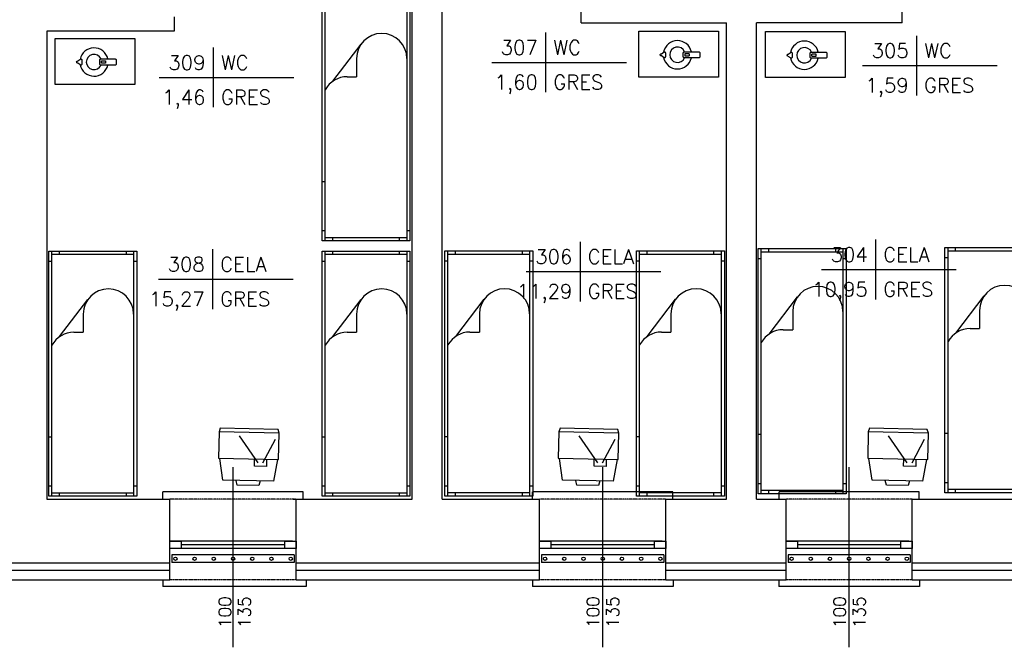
# Model space of a CAD drawing. Header units: millimetres. Extents: x 50026 to 146998, y 1038179 to 1573505.
# Tile 73 of 122: x 59942 to 60761, y 1046222 to 1046743. Entities that reach past the tile are written whole.
import ezdxf
from ezdxf.enums import TextEntityAlignment as Align

# ---------------------------------------------------------------- set-up
doc = ezdxf.new("R2010")
doc.units = ezdxf.units.MM
doc.header["$LTSCALE"] = 0.025
doc.linetypes.add('HIDDEN', pattern=[0.375, 0.25, -0.125])
for name, color, linetype in [('2D-MEBLE', 3, 'Continuous'), ('2D-WYMIARY', 2, 'Continuous'), ('kraty', 5, 'Continuous'), ('ocieplenie', 8, 'Continuous'), ('OKNA OPISY', 7, 'Continuous'), ('OKNO', 2, 'Continuous'), ('opis pomieszczen', 2, 'Continuous'), ('OTWORY', 3, 'Continuous'), ('parapet', 5, 'Continuous'), ('zA_okna opisy', 7, 'Continuous'), ('ściany', 5, 'Continuous')]:
    doc.layers.add(name, color=color, linetype=linetype)
doc.styles.add('ROMANS', font='romans.shx', dxfattribs={"width": 0.7})
doc.styles.add('STYLE1', font='romans.shx', dxfattribs={"height": 10})
doc.linetypes.add('BATTING', pattern='A,0.00254,-2.54,[134,ltypeshp.shx,S=2.54,R=0,X=-2.54,Y=0],-5.08,[134,ltypeshp.shx,S=2.54,R=180,X=2.54,Y=0],-2.54', length=10.16254)

# ---------------------------------------------------------------- blocks, each defined once
blk = doc.blocks.new('tabela-pow')
at = {"layer": '2D-WYMIARY', "ltscale": 10}
for p, q in [((0, 24.8), (0, -24.8)), ((-44.8, 0), (67.2, 0))]:
    blk.add_line(p, q, dxfattribs=at)
at = {"layer": '2D-WYMIARY', "ltscale": 10, "style": 'STYLE1', "width": 0.7}
for tag, p in [('NR', (-6.4, 6.4)), ('POW', (-6.4, -22.4))]:
    blk.add_attdef(tag, text='', height=16, rotation=360, dxfattribs=at).set_placement(p, align=Align.RIGHT)
for tag, p in [('NAZWA', (6.4, 6.4)), ('POSADZKA', (6.4, -22.4))]:
    blk.add_attdef(tag, p, '', height=16, rotation=360, dxfattribs=at)
blk = doc.blocks.new('łóżko')
at = {"layer": '2D-MEBLE', "color": 3}
for p, q in [((-113.91, 41.23), (81.09, 41.23)), ((-113.91, -28.77), (-113.91, 41.23)), ((-105.91, 38.73), (-105.91, 41.23)), ((73.09, 41.23), (73.09, 38.73)), ((81.09, 41.23), (81.09, -28.77)), ((-113.91, 38.73), (81.09, 38.73)), ((-113.91, 32.73), (-111.41, 32.73)), ((-111.41, -26.27), (-111.41, 38.73)), ((78.59, 38.73), (78.59, -26.27)), ((78.59, 32.73), (81.09, 32.73)), ((-63.84, -1.27), (-49.4, -1.27)), ((-49.4, -8.77), (-49.4, -1.27)), ((-111.41, -20.27), (-113.91, -20.27)), ((81.09, -20.27), (78.59, -20.27)), ((81.09, -26.27), (-113.91, -26.27)), ((81.09, -28.77), (-113.91, -28.77)), ((-105.91, -28.77), (-105.91, -26.27)), ((34.09, -26.27), (34.09, -28.77)), ((73.09, -26.27), (73.09, -28.77))]:
    blk.add_line(p, q, dxfattribs=at)
at = {"layer": '2D-MEBLE', "color": 3, "linetype": 'Continuous'}
blk.add_line((-45.87, -20.12), (-75.41, 2.41), dxfattribs=at)
for centre, start, end in [((-63.84, 18.73), 90, 270), ((-29.4, -8.77), 180, 241.04498)]:
    blk.add_arc(centre, 20, start, end, dxfattribs=at)
blk = doc.blocks.new('tv')
at = {"layer": '2D-MEBLE', "color": 3, "ltscale": 10}
for p, q in [((-11.04, 21.31), (6.32, 26.93)), ((6.32, 26.93), (25.64, -10.36)), ((-11.5, 22.2), (-31.04, 12.07)), ((11.5, -22.2), (-11.5, 22.2)), ((11.38, 17.16), (15.39, 18.11)), ((15.39, 18.11), (23.67, 2.13)), ((-31.04, 12.07), (-33.24, 9.8)), ((-33.24, 9.8), (-11.15, -32.81)), ((-31.04, 12.07), (-8.03, -32.32)), ((-2.86, 12.03), (-25.22, 11.71)), ((-1.02, 8.48), (-13.19, -15.85)), ((-6.9, 13.32), (-1.58, 16.08)), ((-1.58, 16.08), (3.03, 7.2)), ((3.03, 7.2), (-2.3, 4.44)), ((23.67, 2.13), (20.58, -0.6)), ((25.64, -10.36), (11.04, -21.31)), ((-8.03, -32.32), (11.5, -22.2)), ((-11.15, -32.81), (-8.03, -32.32))]:
    blk.add_line(p, q, dxfattribs=at)
blk = doc.blocks.new('czajnik')
at = {"layer": 'ściany', "color": 3, "ltscale": 50}
for points in [[(-13.45, 0.88), (-11.08, 2.57, -0.414214), (-10.08, 1.57), (-10.08, -1.57, -0.414214), (-11.08, -2.57), (-13.45, -0.97, -0.414214), (-14.45, 0.03), (-14.45, -0.12, -0.414214)], [(5.77, 2.57), (17.56, 2.57, -0.414214), (18.56, 1.57), (18.56, -1.57, -0.414214), (17.56, -2.57), (5.77, -2.57, -0.414214), (4.77, -1.57), (4.77, 1.57, -0.414214)], [(6.56, 1.08), (9.25, 1.08, -0.414214), (9.55, 0.78), (9.55, -0.78, -0.414214), (9.25, -1.08), (6.56, -1.08, -0.414214), (6.26, -0.78), (6.26, 0.78, -0.414214)]]:
    blk.add_lwpolyline(points, format="xyb", close=True, dxfattribs=at)
for radius, start, end in [(11.78, 12.61873, 169.11303), (6.39, 23.74395, 336.25605), (11.78, 190.99708, 347.38127)]:
    blk.add_arc((0, 0), radius, start, end, dxfattribs=at)

msp = doc.modelspace()

# ---------------------------------------------------------------- linework, layer by layer
at = {"layer": 'kraty', "color": 7}
for p, q in [((60170.08837, 1046298.45761), (60068.45611, 1046298.45761)), ((60068.45611, 1046298.45761), (60068.45611, 1046292.05761)), ((60170.08837, 1046292.05761), (60068.45611, 1046292.05761)), ((60170.08837, 1046298.45761), (60170.08837, 1046292.05761)), ((60477.58837, 1046298.45761), (60375.95611, 1046298.45761)), ((60375.95611, 1046298.45761), (60375.95611, 1046292.05761)), ((60477.58837, 1046292.05761), (60375.95611, 1046292.05761)), ((60477.58837, 1046298.45761), (60477.58837, 1046292.05761)), ((60682.58837, 1046298.45761), (60580.95611, 1046298.45761)), ((60580.95611, 1046298.45761), (60580.95611, 1046292.05761)), ((60682.58837, 1046292.05761), (60580.95611, 1046292.05761)), ((60682.58837, 1046298.45761), (60682.58837, 1046292.05761))]:
    msp.add_line(p, q, dxfattribs=at)
for centre in [(60071.30991, 1046295.25761), (60087.29736, 1046295.25761), (60103.2848, 1046295.25761), (60119.27224, 1046295.25761), (60135.25968, 1046295.25761), (60151.24713, 1046295.25761), (60167.23457, 1046295.25761), (60378.80991, 1046295.25761), (60394.79736, 1046295.25761), (60410.7848, 1046295.25761), (60426.77224, 1046295.25761), (60442.75968, 1046295.25761), (60458.74713, 1046295.25761), (60474.73457, 1046295.25761), (60583.80991, 1046295.25761), (60599.79736, 1046295.25761), (60615.7848, 1046295.25761), (60631.77224, 1046295.25761), (60647.75968, 1046295.25761), (60663.74713, 1046295.25761), (60679.73457, 1046295.25761)]:
    msp.add_circle(centre, 1.39158, dxfattribs=at)
at = {"layer": 'ocieplenie', "linetype": 'BATTING', "ltscale": 20}
for p, q in [((59864.27224, 1046285.69735), (60066.77224, 1046285.69735)), ((60171.77224, 1046285.69735), (60374.27224, 1046285.69735)), ((60479.27224, 1046285.69735), (60579.27224, 1046285.69735)), ((60684.27224, 1046285.69735), (60918.27224, 1046285.69735))]:
    msp.add_line(p, q, dxfattribs=at)
at = {"layer": 'OKNA OPISY'}
for p, q in [((60119.27224, 1046221.62926), (60119.27224, 1046371.23009)), ((60426.77224, 1046221.62926), (60426.77224, 1046371.23009)), ((60631.77224, 1046221.62926), (60631.77224, 1046371.23009))]:
    msp.add_line(p, q, dxfattribs=at)
at = {"layer": 'OKNO', "color": 1}
for p, q in [((60168.80235, 1046309.69735), (60066.77224, 1046309.69735)), ((60476.30235, 1046309.69735), (60374.27224, 1046309.69735)), ((60681.30235, 1046309.69735), (60579.27224, 1046309.69735)), ((60168.80235, 1046303.69735), (60066.77224, 1046303.69735)), ((60162.2921, 1046306.69735), (60076.25238, 1046306.69735)), ((60476.30235, 1046303.69735), (60374.27224, 1046303.69735)), ((60469.7921, 1046306.69735), (60383.75238, 1046306.69735)), ((60681.30235, 1046303.69735), (60579.27224, 1046303.69735)), ((60674.7921, 1046306.69735), (60588.75238, 1046306.69735))]:
    msp.add_line(p, q, dxfattribs=at)
at = {"layer": 'OKNO', "color": 2}
for points in [[(60066.77224, 1046303.69735), (60066.77224, 1046309.69735), (60076.25238, 1046309.69735), (60076.25238, 1046303.69735)], [(60162.2921, 1046303.69735), (60162.2921, 1046309.69735), (60171.77224, 1046309.69735), (60171.77224, 1046303.69735)], [(60374.27224, 1046303.69735), (60374.27224, 1046309.69735), (60383.75238, 1046309.69735), (60383.75238, 1046303.69735)], [(60469.7921, 1046303.69735), (60469.7921, 1046309.69735), (60479.27224, 1046309.69735), (60479.27224, 1046303.69735)], [(60579.27224, 1046303.69735), (60579.27224, 1046309.69735), (60588.75238, 1046309.69735), (60588.75238, 1046303.69735)], [(60674.7921, 1046303.69735), (60674.7921, 1046309.69735), (60684.27224, 1046309.69735), (60684.27224, 1046303.69735)]]:
    msp.add_lwpolyline(points, close=True, dxfattribs=at)
at = {"layer": 'OTWORY', "color": 7, "linetype": 'HIDDEN'}
for p, q in [((60171.77224, 1046344.69735), (60066.77224, 1046344.69735)), ((60479.27224, 1046344.69735), (60374.27224, 1046344.69735)), ((60684.27224, 1046344.69735), (60579.27224, 1046344.69735)), ((60171.77224, 1046277.69735), (60066.77224, 1046277.69735)), ((60479.27224, 1046277.69735), (60374.27224, 1046277.69735)), ((60684.27224, 1046277.69735), (60579.27224, 1046277.69735))]:
    msp.add_line(p, q, dxfattribs=at)
at = {"layer": 'parapet', "color": 2}
for p, q in [((60060.97865, 1046344.69735), (60060.97865, 1046350.89887)), ((60177.56583, 1046350.89887), (60060.97865, 1046350.89887)), ((60177.56583, 1046344.69735), (60177.56583, 1046350.89887)), ((60368.47865, 1046344.69735), (60368.47865, 1046350.89887)), ((60485.06583, 1046350.89887), (60368.47865, 1046350.89887)), ((60485.06583, 1046344.69735), (60485.06583, 1046350.89887)), ((60573.47865, 1046344.69735), (60573.47865, 1046350.89887)), ((60690.06583, 1046350.89887), (60573.47865, 1046350.89887)), ((60690.06583, 1046344.69735), (60690.06583, 1046350.89887)), ((60060.77224, 1046277.69735), (60060.77224, 1046272.20509)), ((60180.14311, 1046277.69735), (60180.14311, 1046272.20509)), ((60368.27224, 1046277.69735), (60368.27224, 1046272.20509)), ((60485.27224, 1046277.69735), (60485.27224, 1046272.20509)), ((60573.27224, 1046277.69735), (60573.27224, 1046272.20509)), ((60690.27224, 1046277.69735), (60690.27224, 1046272.20509)), ((60180.14311, 1046272.20509), (60060.77224, 1046272.20509)), ((60485.27224, 1046272.20509), (60368.27224, 1046272.20509)), ((60690.27224, 1046272.20509), (60573.27224, 1046272.20509))]:
    msp.add_line(p, q, dxfattribs=at)
at = {"layer": 'ściany'}
for p, q in [((60268.27224, 1046344.69735), (60268.27224, 1046907.69735)), ((60293.27224, 1046344.69735), (60293.27224, 1046907.69735)), ((60408.80152, 1046740.69735), (60408.80152, 1046752.69735)), ((60675.80152, 1046740.69735), (60675.80152, 1046752.69735)), ((60070.27224, 1046745.69735), (60070.27224, 1046733.69735)), ((60408.80152, 1046740.69735), (60529.80152, 1046740.69735)), ((60529.80152, 1046344.69735), (60529.80152, 1046740.69735)), ((60554.80152, 1046344.69735), (60554.80152, 1046740.69735)), ((60675.80152, 1046740.69735), (60554.80152, 1046740.69735)), ((59964.27224, 1046733.69735), (59964.27224, 1046344.69735)), ((60070.27224, 1046733.69735), (59964.27224, 1046733.69735)), ((59964.27224, 1046344.69735), (60066.77224, 1046344.69735)), ((60066.77224, 1046277.69735), (60066.77224, 1046344.69735)), ((60171.77224, 1046277.69735), (60171.77224, 1046344.69735)), ((60171.77224, 1046344.69735), (60268.27224, 1046344.69735)), ((60293.27224, 1046344.69735), (60374.27224, 1046344.69735)), ((60374.27224, 1046277.69735), (60374.27224, 1046344.69735)), ((60479.27224, 1046344.69735), (60529.80152, 1046344.69735)), ((60479.27224, 1046277.69735), (60479.27224, 1046344.69735)), ((60479.27224, 1046344.69735), (60489.27224, 1046344.69735)), ((60554.80152, 1046344.69735), (60579.27224, 1046344.69735)), ((60579.27224, 1046277.69735), (60579.27224, 1046344.69735)), ((60684.27224, 1046344.69735), (60785.27224, 1046344.69735)), ((60684.27224, 1046277.69735), (60684.27224, 1046344.69735)), ((60684.27224, 1046344.69735), (60694.27224, 1046344.69735)), ((59864.27224, 1046291.69735), (60066.77224, 1046291.69735)), ((60171.77224, 1046291.69735), (60374.27224, 1046291.69735)), ((60479.27224, 1046291.69735), (60579.27224, 1046291.69735)), ((60684.27224, 1046291.69735), (60918.27224, 1046291.69735)), ((59864.27224, 1046277.69735), (60066.77224, 1046277.69735)), ((60171.77224, 1046277.69735), (60374.27224, 1046277.69735)), ((60479.27224, 1046277.69735), (60579.27224, 1046277.69735)), ((60684.27224, 1046277.69735), (60918.27224, 1046277.69735))]:
    msp.add_line(p, q, dxfattribs=at)
at = {"layer": 'ściany', "color": 7}
for p, q in [((60069.27224, 1046344.69735), (60066.77224, 1046344.69735)), ((60169.27224, 1046344.69735), (60171.77224, 1046344.69735)), ((60684.27224, 1046344.69735), (60744.27224, 1046344.69735))]:
    msp.add_line(p, q, dxfattribs=at)
at = {"layer": 'ściany', "color": 3, "ltscale": 50}
for points in [[(59971.35633, 1046727.70963), (60037.5803, 1046727.70963), (60037.5803, 1046689.46805), (59971.35633, 1046689.46805)], [(60456.71694, 1046733.70714), (60522.94091, 1046733.70714), (60522.94091, 1046695.46556), (60456.71694, 1046695.46556)], [(60562.27754, 1046733.37533), (60628.50151, 1046733.37533), (60628.50151, 1046695.13375), (60562.27754, 1046695.13375)]]:
    msp.add_lwpolyline(points, close=True, dxfattribs=at)

# ---------------------------------------------------------------- block references
at = {"layer": 'opis pomieszczen', "color": 2, "linetype": 'Continuous'}
ref = msp.add_blockref('tabela-pow', (60379.21581, 1046707.69584), dxfattribs=at)
ref.add_attrib('NAZWA', 'WC', (60385.61581, 1046714.09584), dxfattribs={"layer": '2D-WYMIARY', "ltscale": 10, "height": 12, "rotation": 360, "style": 'ROMANS'})
ref.add_attrib('POSADZKA', 'GRES', (60385.61581, 1046685.29584), dxfattribs={"layer": '2D-WYMIARY', "ltscale": 10, "height": 12, "rotation": 360, "style": 'ROMANS'})
ref.add_attrib('NR', '307', dxfattribs={"layer": '2D-WYMIARY', "ltscale": 10, "height": 12, "rotation": 360, "style": 'ROMANS'}).set_placement((60372.81581, 1046714.09584), align=Align.RIGHT)
ref.add_attrib('POW', '1,60', dxfattribs={"layer": '2D-WYMIARY', "ltscale": 10, "height": 12, "rotation": 360, "style": 'ROMANS'}).set_placement((60372.81581, 1046685.29584), align=Align.RIGHT)
ref = msp.add_blockref('tabela-pow', (60687.71252, 1046705.10671), dxfattribs=at)
ref.add_attrib('NAZWA', 'WC', (60694.11252, 1046711.50671), dxfattribs={"layer": '2D-WYMIARY', "ltscale": 10, "height": 12, "rotation": 360, "style": 'ROMANS'})
ref.add_attrib('POSADZKA', 'GRES', (60694.11252, 1046682.70671), dxfattribs={"layer": '2D-WYMIARY', "ltscale": 10, "height": 12, "rotation": 360, "style": 'ROMANS'})
ref.add_attrib('NR', '305', dxfattribs={"layer": '2D-WYMIARY', "ltscale": 10, "height": 12, "rotation": 360, "style": 'ROMANS'}).set_placement((60681.31252, 1046711.50671), align=Align.RIGHT)
ref.add_attrib('POW', '1,59', dxfattribs={"layer": '2D-WYMIARY', "ltscale": 10, "height": 12, "rotation": 360, "style": 'ROMANS'}).set_placement((60681.31252, 1046682.70671), align=Align.RIGHT)
ref = msp.add_blockref('tabela-pow', (60102.76966, 1046695.18392), dxfattribs=at)
ref.add_attrib('NAZWA', 'WC', (60109.16966, 1046701.58392), dxfattribs={"layer": '2D-WYMIARY', "ltscale": 10, "height": 12, "rotation": 360, "style": 'ROMANS'})
ref.add_attrib('POSADZKA', 'GRES', (60109.16966, 1046672.78392), dxfattribs={"layer": '2D-WYMIARY', "ltscale": 10, "height": 12, "rotation": 360, "style": 'ROMANS'})
ref.add_attrib('NR', '309', dxfattribs={"layer": '2D-WYMIARY', "ltscale": 10, "height": 12, "rotation": 360, "style": 'ROMANS'}).set_placement((60096.36966, 1046701.58392), align=Align.RIGHT)
ref.add_attrib('POW', '1,46', dxfattribs={"layer": '2D-WYMIARY', "ltscale": 10, "height": 12, "rotation": 360, "style": 'ROMANS'}).set_placement((60096.36966, 1046672.78392), align=Align.RIGHT)
ref = msp.add_blockref('tabela-pow', (60407.88952, 1046533.86637), dxfattribs=at)
ref.add_attrib('NAZWA', 'CELA', (60414.28952, 1046540.26637), dxfattribs={"layer": '2D-WYMIARY', "ltscale": 10, "height": 12, "rotation": 360, "style": 'ROMANS'})
ref.add_attrib('POSADZKA', 'GRES', (60414.28952, 1046511.46637), dxfattribs={"layer": '2D-WYMIARY', "ltscale": 10, "height": 12, "rotation": 360, "style": 'ROMANS'})
ref.add_attrib('NR', '306', dxfattribs={"layer": '2D-WYMIARY', "ltscale": 10, "height": 12, "rotation": 360, "style": 'ROMANS'}).set_placement((60401.48952, 1046540.26637), align=Align.RIGHT)
ref.add_attrib('POW', '11,29', dxfattribs={"layer": '2D-WYMIARY', "ltscale": 10, "height": 12, "rotation": 360, "style": 'ROMANS'}).set_placement((60401.48952, 1046511.46637), align=Align.RIGHT)
ref = msp.add_blockref('tabela-pow', (60653.66332, 1046535.60765), dxfattribs=at)
ref.add_attrib('NAZWA', 'CELA', (60660.06332, 1046542.00765), dxfattribs={"layer": '2D-WYMIARY', "ltscale": 10, "height": 12, "rotation": 360, "style": 'ROMANS'})
ref.add_attrib('POSADZKA', 'GRES', (60660.06332, 1046513.20765), dxfattribs={"layer": '2D-WYMIARY', "ltscale": 10, "height": 12, "rotation": 360, "style": 'ROMANS'})
ref.add_attrib('NR', '304', dxfattribs={"layer": '2D-WYMIARY', "ltscale": 10, "height": 12, "rotation": 360, "style": 'ROMANS'}).set_placement((60647.26332, 1046542.00765), align=Align.RIGHT)
ref.add_attrib('POW', '10,95', dxfattribs={"layer": '2D-WYMIARY', "ltscale": 10, "height": 12, "rotation": 360, "style": 'ROMANS'}).set_placement((60647.26332, 1046513.20765), align=Align.RIGHT)
ref = msp.add_blockref('tabela-pow', (60102.17433, 1046527.56438), dxfattribs=at)
ref.add_attrib('NAZWA', 'CELA', (60108.57433, 1046533.96438), dxfattribs={"layer": '2D-WYMIARY', "ltscale": 10, "height": 12, "rotation": 360, "style": 'ROMANS'})
ref.add_attrib('POSADZKA', 'GRES', (60108.57433, 1046505.16438), dxfattribs={"layer": '2D-WYMIARY', "ltscale": 10, "height": 12, "rotation": 360, "style": 'ROMANS'})
ref.add_attrib('NR', '308', dxfattribs={"layer": '2D-WYMIARY', "ltscale": 10, "height": 12, "rotation": 360, "style": 'ROMANS'}).set_placement((60095.77433, 1046533.96438), align=Align.RIGHT)
ref.add_attrib('POW', '15,27', dxfattribs={"layer": '2D-WYMIARY', "ltscale": 10, "height": 12, "rotation": 360, "style": 'ROMANS'}).set_placement((60095.77433, 1046505.16438), align=Align.RIGHT)
at = {"layer": 'ściany', "color": 2, "xscale": 1.044999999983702, "yscale": 1.044999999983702, "zscale": 1.045, "rotation": 270}
for p in [(60223.38307, 1046644.16891), (59996.07943, 1046431.85074), (60223.38307, 1046431.85074), (60325.52938, 1046432.02364), (60484.84748, 1046432.02364), (60586.13221, 1046433.97123), (60741.50232, 1046434.81703)]:
    msp.add_blockref('łóżko', p, dxfattribs=at)
at = {"layer": 'ściany', "color": 2}
for p in [(60003.64543, 1046708.03916), (60489.00603, 1046714.03666), (60594.56664, 1046713.70485)]:
    msp.add_blockref('czajnik', p, dxfattribs=at)
at = {"layer": 'ściany', "color": 2, "rotation": 241.4419928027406}
for p in [(60132.19448, 1046378.16717), (60414.74713, 1046378.16717), (60672.19448, 1046378.16717)]:
    msp.add_blockref('tv', p, dxfattribs=at)

# ---------------------------------------------------------------- texts
at = {"layer": 'zA_okna opisy', "color": 7, "style": 'ROMANS'}
for s, p in [('100', (60117.61933, 1046237.63227)), ('135', (60133.94443, 1046237.55697)), ('100', (60423.93389, 1046237.63227)), ('135', (60440.259, 1046237.55697)), ('100', (60628.93389, 1046237.63227)), ('135', (60645.259, 1046237.55697))]:
    msp.add_text(s, height=10.258067, rotation=90, dxfattribs=at).set_placement(p)

doc.saveas('drawing.dxf')
